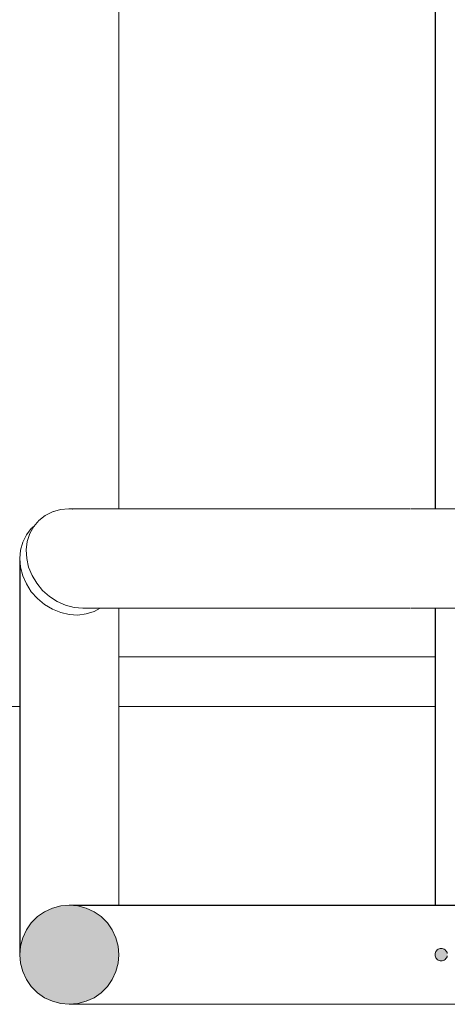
# Model space of a CAD drawing. Header units: millimetres. Extents: x -8078 to 241103, y -4319 to 602442.
# Tile 21 of 148: x 36610 to 36782, y 261512 to 261908. Entities that reach past the tile are written whole.
import ezdxf

# ---------------------------------------------------------------- set-up
doc = ezdxf.new("R2010")
doc.units = ezdxf.units.MM
doc.header["$MEASUREMENT"] = 0
doc.set_wipeout_variables(frame=1)
doc.linetypes.add('Wipeout_Contour', pattern=[1000, 0, -1000])
doc.layers.add('#podkład', color=252, linetype='Continuous')
doc.layers.add('- A - ocieplenie', color=7, linetype='Continuous')

# ---------------------------------------------------------------- blocks, each defined once
blk = doc.blocks.new('qqe433333')
at = {"linetype": 'Continuous', "lineweight": 0}
blk.add_hatch(color=252, dxfattribs=at).paths.add_polyline_path([(-2612.74, 682986.99), (-2612.31, 682987.03), (-2611.89, 682987.14), (-2611.49, 682987.33), (-2611.14, 682987.58), (-2610.83, 682987.89), (-2610.58, 682988.24), (-2610.39, 682988.64), (-2610.28, 682989.06), (-2610.24, 682989.49), (-2610.28, 682989.93), (-2610.39, 682990.35), (-2610.58, 682990.74), (-2610.83, 682991.1), (-2611.14, 682991.41), (-2611.49, 682991.66), (-2611.89, 682991.84), (-2612.31, 682991.95), (-2612.74, 682991.99), (-2613.18, 682991.95), (-2613.6, 682991.84), (-2613.99, 682991.66), (-2614.35, 682991.41), (-2614.66, 682991.1), (-2614.91, 682990.74), (-2615.09, 682990.35), (-2615.21, 682989.93), (-2615.24, 682989.49), (-2615.21, 682989.06), (-2615.09, 682988.64), (-2614.91, 682988.24), (-2614.66, 682987.89), (-2614.35, 682987.58), (-2613.99, 682987.33), (-2613.6, 682987.14), (-2613.18, 682987.03)])
at = {"color": 252, "linetype": 'Wipeout_Contour', "lineweight": 0, "ltscale": 1879763.440955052}
blk.add_wipeout([(-2760.67, 683129.41), (-1956, 683129.41), (-1959.36, 683130.31), (-2764.13, 683130.31)], dxfattribs=at)
at = {"color": 252, "linetype": 'Wipeout_Contour', "lineweight": 0, "ltscale": 1881249.767877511}
blk.add_wipeout([(-2759.12, 683009.49), (-2759.12, 683126.32), (-2762.6, 683126.51), (-2762.6, 683009.49)], dxfattribs=at)
at = {"color": 252, "linetype": 'Wipeout_Contour', "lineweight": 0, "ltscale": 11278488.60149294}
blk.add_wipeout([(-2490.48, 683129.1), (-2356.13, 683129.1), (-2356.16, 683129.12), (-2356.1, 683129.12), (-2355.93, 683129.1), (-2221.58, 683129.1), (-2221.6, 683129.12), (-2221.55, 683129.12), (-2221.38, 683129.1), (-2087.03, 683129.1), (-2087.05, 683129.12), (-2087, 683129.12), (-2086.83, 683129.1), (-1952.54, 683129.1), (-1956, 683129.41), (-2760.67, 683129.41), (-2757.18, 683129.1), (-2625.23, 683129.1), (-2625.26, 683129.12), (-2625.2, 683129.12), (-2625.03, 683129.1), (-2490.68, 683129.1), (-2490.71, 683129.12), (-2490.65, 683129.12)], dxfattribs=at)
at = {"color": 252, "linetype": 'Wipeout_Contour', "lineweight": 0, "ltscale": 1879777.516120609}
blk.add_wipeout([(-2764.13, 683130.31), (-1959.36, 683130.31), (-1962.51, 683131.78), (-2767.46, 683131.78)], dxfattribs=at)
at = {"color": 252, "linetype": 'Wipeout_Contour', "lineweight": 0, "ltscale": 1879791.319033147}
blk.add_wipeout([(-2767.46, 683131.78), (-1962.51, 683131.78), (-1965.35, 683133.78), (-2770.57, 683133.78)], dxfattribs=at)
at = {"color": 252, "linetype": 'Wipeout_Contour', "lineweight": 0, "ltscale": 1410591.235577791}
blk.add_wipeout([(-2625.2, 683129.12), (-2625.23, 683129.1), (-2625.03, 683129.1)], dxfattribs=at)
at = {"color": 252, "linetype": 'Wipeout_Contour', "lineweight": 0, "ltscale": 1880688.021779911}
blk.add_wipeout([(-2615.24, 683129.1), (-2615.24, 683009.49), (-2615.21, 683009.49), (-2615.21, 683129.1)], dxfattribs=at)
at = {"color": 252, "linetype": 'Wipeout_Contour', "lineweight": 0, "ltscale": 1880677.589414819}
blk.add_wipeout([(-2612.74, 683129.1), (-2612.74, 683009.49), (-2612.31, 683009.49), (-2612.31, 683129.1)], dxfattribs=at)
at = {"color": 252, "linetype": 'Wipeout_Contour', "lineweight": 0, "ltscale": 1879804.430320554}
blk.add_wipeout([(-2770.57, 683133.78), (-1965.35, 683133.78), (-1967.81, 683136.25), (-2773.35, 683136.25)], dxfattribs=at)
at = {"color": 252, "linetype": 'Wipeout_Contour', "lineweight": 0, "ltscale": 1410590.852874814}
blk.add_wipeout([(-2625.26, 683129.12), (-2625.23, 683129.1), (-2625.2, 683129.12)], dxfattribs=at)
at = {"color": 252, "linetype": 'Wipeout_Contour', "lineweight": 0, "ltscale": 1880679.267962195}
blk.add_wipeout([(-2613.18, 683129.1), (-2613.18, 683009.49), (-2612.74, 683009.49), (-2612.74, 683129.1)], dxfattribs=at)
at = {"color": 252, "linetype": 'Wipeout_Contour', "lineweight": 0, "ltscale": 1879816.451588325}
blk.add_wipeout([(-2775.73, 683139.1), (-2773.35, 683136.25), (-1967.81, 683136.25), (-1969.81, 683139.1)], dxfattribs=at)
at = {"color": 252, "linetype": 'Wipeout_Contour', "lineweight": 0, "ltscale": 1880687.730286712}
blk.add_wipeout([(-2615.21, 683129.1), (-2615.21, 683009.49), (-2615.09, 683009.49), (-2615.09, 683129.1)], dxfattribs=at)
at = {"color": 252, "linetype": 'Wipeout_Contour', "lineweight": 0, "ltscale": 1880675.936336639}
blk.add_wipeout([(-2612.31, 683129.1), (-2612.31, 683009.49), (-2611.89, 683009.49), (-2611.89, 683129.1)], dxfattribs=at)
at = {"color": 252, "linetype": 'Wipeout_Contour', "lineweight": 0, "ltscale": 1879827.017620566}
blk.add_wipeout([(-2775.73, 683139.1), (-1969.81, 683139.1), (-1971.27, 683142.26), (-2777.63, 683142.26)], dxfattribs=at)
at = {"color": 252, "linetype": 'Wipeout_Contour', "lineweight": 0, "ltscale": 1880687.156180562}
blk.add_wipeout([(-2615.09, 683129.1), (-2615.09, 683009.49), (-2614.91, 683009.49), (-2614.91, 683129.1)], dxfattribs=at)
at = {"color": 252, "linetype": 'Wipeout_Contour', "lineweight": 0, "ltscale": 1880674.359024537}
blk.add_wipeout([(-2611.89, 683129.1), (-2611.89, 683009.49), (-2611.49, 683009.49), (-2611.49, 683129.1)], dxfattribs=at)
at = {"color": 252, "linetype": 'Wipeout_Contour', "lineweight": 0, "ltscale": 1879835.807402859}
blk.add_wipeout([(-2777.63, 683142.26), (-1971.27, 683142.26), (-1972.17, 683145.63), (-2778.99, 683145.63)], dxfattribs=at)
at = {"color": 252, "linetype": 'Wipeout_Contour', "lineweight": 0, "ltscale": 1880686.316892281}
blk.add_wipeout([(-2614.91, 683129.1), (-2614.91, 683009.49), (-2614.66, 683009.49), (-2614.66, 683129.1)], dxfattribs=at)
at = {"color": 252, "linetype": 'Wipeout_Contour', "lineweight": 0, "ltscale": 1880672.905321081}
blk.add_wipeout([(-2611.49, 683129.1), (-2611.49, 683009.49), (-2611.14, 683009.49), (-2611.14, 683129.1)], dxfattribs=at)
at = {"color": 252, "linetype": 'Wipeout_Contour', "lineweight": 0, "ltscale": 1879842.553914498}
blk.add_wipeout([(-2778.99, 683145.63), (-1972.17, 683145.63), (-1972.48, 683149.1), (-2779.78, 683149.1)], dxfattribs=at)
at = {"color": 252, "linetype": 'Wipeout_Contour', "lineweight": 0, "ltscale": 1880685.237942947}
blk.add_wipeout([(-2614.66, 683129.1), (-2614.66, 683009.49), (-2614.35, 683009.49), (-2614.35, 683129.1)], dxfattribs=at)
at = {"color": 252, "linetype": 'Wipeout_Contour', "lineweight": 0, "ltscale": 1880671.619403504}
blk.add_wipeout([(-2611.14, 683129.1), (-2611.14, 683009.49), (-2610.83, 683009.49), (-2610.83, 683129.1)], dxfattribs=at)
at = {"color": 252, "linetype": 'Wipeout_Contour', "lineweight": 0, "ltscale": 1879847.052847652}
blk.add_wipeout([(-2779.78, 683149.1), (-1972.48, 683149.1), (-1972.17, 683152.58), (-2779.96, 683152.58)], dxfattribs=at)
at = {"color": 252, "linetype": 'Wipeout_Contour', "lineweight": 0, "ltscale": 1880683.952079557}
blk.add_wipeout([(-2614.35, 683129.1), (-2614.35, 683009.49), (-2613.99, 683009.49), (-2613.99, 683129.1)], dxfattribs=at)
at = {"color": 252, "linetype": 'Wipeout_Contour', "lineweight": 0, "ltscale": 1880670.540430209}
blk.add_wipeout([(-2610.83, 683129.1), (-2610.83, 683009.49), (-2610.58, 683009.49), (-2610.58, 683129.1)], dxfattribs=at)
at = {"color": 252, "linetype": 'Wipeout_Contour', "lineweight": 0, "ltscale": 1879849.166518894}
blk.add_wipeout([(-2779.96, 683152.58), (-1972.17, 683152.58), (-1971.27, 683155.94), (-2779.54, 683155.94)], dxfattribs=at)
at = {"color": 252, "linetype": 'Wipeout_Contour', "lineweight": 0, "ltscale": 1880682.498392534}
blk.add_wipeout([(-2613.99, 683129.1), (-2613.99, 683009.49), (-2613.6, 683009.49), (-2613.6, 683129.1)], dxfattribs=at)
at = {"color": 252, "linetype": 'Wipeout_Contour', "lineweight": 0, "ltscale": 1880669.701036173}
blk.add_wipeout([(-2610.58, 683129.1), (-2610.58, 683009.49), (-2610.39, 683009.49), (-2610.39, 683129.1)], dxfattribs=at)
at = {"color": 252, "linetype": 'Wipeout_Contour', "lineweight": 0, "ltscale": 1879848.830603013}
blk.add_wipeout([(-2778.52, 683159.1), (-2779.54, 683155.94), (-1971.27, 683155.94), (-1969.81, 683159.1)], dxfattribs=at)
at = {"color": 252, "linetype": 'Wipeout_Contour', "lineweight": 0, "ltscale": 1880680.921036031}
blk.add_wipeout([(-2613.6, 683129.1), (-2613.6, 683009.49), (-2613.18, 683009.49), (-2613.18, 683129.1)], dxfattribs=at)
at = {"color": 252, "linetype": 'Wipeout_Contour', "lineweight": 0, "ltscale": 1880669.127070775}
blk.add_wipeout([(-2610.39, 683129.1), (-2610.39, 683009.49), (-2610.28, 683009.49), (-2610.28, 683129.1)], dxfattribs=at)
at = {"color": 252, "linetype": 'Continuous', "lineweight": 13, "ltscale": 100}
blk.add_line((-2625.03, 683129.1), (-2490.68, 683129.1), dxfattribs=at)
at = {"color": 252, "linetype": 'Wipeout_Contour', "lineweight": 0, "ltscale": 1879846.055688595}
blk.add_wipeout([(-2778.52, 683159.1), (-1969.81, 683159.1), (-1967.81, 683161.96), (-2776.94, 683161.96)], dxfattribs=at)
at = {"color": 252, "linetype": 'Wipeout_Contour', "lineweight": 0, "ltscale": 1879840.926133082}
blk.add_wipeout([(-2776.94, 683161.96), (-1967.81, 683161.96), (-1965.35, 683164.42), (-2774.84, 683164.42)], dxfattribs=at)
at = {"color": 252, "linetype": 'Wipeout_Contour', "lineweight": 0, "ltscale": 1879833.597724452}
blk.add_wipeout([(-2774.84, 683164.42), (-1965.35, 683164.42), (-1962.51, 683166.42), (-2772.29, 683166.42)], dxfattribs=at)
at = {"color": 252, "linetype": 'Wipeout_Contour', "lineweight": 0, "ltscale": 15521300.22552962}
blk.add_wipeout([(-2759.12, 683126.32), (-2755.76, 683126.75), (-2752.6, 683127.77), (-2750.18, 683129.1), (-2757.18, 683129.1), (-2760.67, 683129.41), (-2764.13, 683130.31), (-2767.46, 683131.78), (-2770.57, 683133.78), (-2773.35, 683136.25), (-2775.73, 683139.1), (-2777.63, 683142.26), (-2778.99, 683145.63), (-2779.78, 683149.1), (-2779.96, 683152.58), (-2779.54, 683155.94), (-2778.52, 683159.1), (-2776.94, 683161.96), (-2776.77, 683162.15), (-2777.92, 683161.18), (-2779.92, 683158.63), (-2781.39, 683155.71), (-2782.29, 683152.5), (-2782.6, 683149.1), (-2782.29, 683145.62), (-2781.39, 683142.16), (-2779.92, 683138.83), (-2777.92, 683135.72), (-2775.45, 683132.94), (-2772.6, 683130.56), (-2769.44, 683128.66), (-2766.07, 683127.29), (-2762.6, 683126.51)], dxfattribs=at)
at = {"color": 252, "linetype": 'Wipeout_Contour', "lineweight": 0, "ltscale": 1879824.293128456}
blk.add_wipeout([(-2769.37, 683167.9), (-2772.29, 683166.42), (-1962.51, 683166.42), (-1959.36, 683167.9)], dxfattribs=at)
at = {"color": 252, "linetype": 'Wipeout_Contour', "lineweight": 0, "ltscale": 1881334.61264937}
blk.add_wipeout([(-2782.6, 682989.49), (-2782.29, 682992.97), (-2782.29, 683145.62), (-2782.6, 683149.1)], dxfattribs=at)
at = {"color": 252, "linetype": 'Wipeout_Contour', "lineweight": 0, "ltscale": 1881263.367870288}
blk.add_wipeout([(-2762.6, 683126.51), (-2766.07, 683127.29), (-2766.07, 683009.19), (-2762.6, 683009.49)], dxfattribs=at)
at = {"color": 252, "linetype": 'Wipeout_Contour', "lineweight": 0, "ltscale": 1881236.605004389}
blk.add_wipeout([(-2759.12, 683009.49), (-2755.76, 683009.49), (-2755.76, 683126.75), (-2759.12, 683126.32)], dxfattribs=at)
at = {"color": 252, "linetype": 'Continuous', "lineweight": 13, "ltscale": 100}
blk.add_line((-2762.6, 683126.51), (-2759.12, 683126.32), dxfattribs=at)
at = {"color": 252, "linetype": 'Wipeout_Contour', "lineweight": 0, "ltscale": 1879813.29505156}
blk.add_wipeout([(-2769.37, 683167.9), (-1959.36, 683167.9), (-1956, 683168.8), (-2766.16, 683168.8)], dxfattribs=at)
at = {"color": 252, "linetype": 'Wipeout_Contour', "lineweight": 0, "ltscale": 1881332.25270737}
blk.add_wipeout([(-2782.29, 682992.97), (-2781.39, 682996.33), (-2781.39, 683142.16), (-2782.29, 683145.62)], dxfattribs=at)
at = {"color": 252, "linetype": 'Wipeout_Contour', "lineweight": 0, "ltscale": 1881224.356556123}
blk.add_wipeout([(-2755.76, 683009.49), (-2752.6, 683009.49), (-2752.6, 683127.77), (-2755.76, 683126.75)], dxfattribs=at)
at = {"color": 252, "linetype": 'Continuous', "lineweight": 13, "ltscale": 100}
for p, q in [((-2778.99, 683145.63), (-2779.78, 683149.1)), ((-2760.67, 683129.41), (-2757.18, 683129.1)), ((-2759.12, 683126.32), (-2755.76, 683126.75))]:
    blk.add_line(p, q, dxfattribs=at)
at = {"color": 252, "linetype": 'Wipeout_Contour', "lineweight": 0, "ltscale": 13160094.76607654}
blk.add_wipeout([(-2766.16, 683168.8), (-1956, 683168.8), (-1952.54, 683169.1), (-2086.83, 683169.1), (-2087, 683169.09), (-2087.05, 683169.09), (-2087.03, 683169.1), (-2221.38, 683169.1), (-2221.55, 683169.09), (-2221.6, 683169.09), (-2221.58, 683169.1), (-2355.93, 683169.1), (-2356.1, 683169.09), (-2356.16, 683169.09), (-2356.13, 683169.1), (-2490.48, 683169.1), (-2490.65, 683169.09), (-2490.71, 683169.09), (-2490.68, 683169.1), (-2625.03, 683169.1), (-2625.2, 683169.09), (-2625.26, 683169.09), (-2625.23, 683169.1), (-2759.58, 683169.1), (-2761.07, 683168.95), (-2761.29, 683168.97), (-2761.19, 683169.1), (-2762.76, 683169.1)], dxfattribs=at)
at = {"color": 252, "linetype": 'Wipeout_Contour', "lineweight": 0, "ltscale": 1881327.589465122}
blk.add_wipeout([(-2781.39, 682996.33), (-2779.92, 682999.49), (-2779.92, 683138.83), (-2781.39, 683142.16)], dxfattribs=at)
at = {"color": 252, "linetype": 'Wipeout_Contour', "lineweight": 0, "ltscale": 2351530.645316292}
blk.add_wipeout([(-2752.6, 683127.77), (-2752.6, 683009.49), (-2749.74, 683009.49), (-2749.74, 683129.1), (-2750.18, 683129.1)], dxfattribs=at)
at = {"color": 252, "linetype": 'Continuous', "lineweight": 13, "ltscale": 100}
for p, q in [((-2781.39, 683142.16), (-2782.29, 683145.62)), ((-2777.63, 683142.26), (-2778.99, 683145.63)), ((-2755.76, 683126.75), (-2752.6, 683127.77))]:
    blk.add_line(p, q, dxfattribs=at)
at = {"color": 252, "linetype": 'Wipeout_Contour', "lineweight": 0, "ltscale": 2352345.130559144}
blk.add_wipeout([(-2766.07, 683168.81), (-2762.76, 683169.1), (-2762.6, 683169.1), (-2762.6, 684409.1), (-2766.07, 684409.41)], dxfattribs=at)
at = {"color": 252, "linetype": 'Wipeout_Contour', "lineweight": 0, "ltscale": 1881576.260584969}
blk.add_wipeout([(-2742.9, 683169.1), (-2742.6, 683169.1), (-2742.6, 683739.3), (-2742.9, 683739.6)], dxfattribs=at)
at = {"color": 252, "linetype": 'Wipeout_Contour', "lineweight": 0, "ltscale": 1881074.555675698}
blk.add_wipeout([(-2613.18, 683739.51), (-2613.18, 683169.1), (-2612.74, 683169.1), (-2612.74, 683739.52)], dxfattribs=at)
at = {"color": 252, "linetype": 'Wipeout_Contour', "lineweight": 0, "ltscale": 1881064.334122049}
blk.add_wipeout([(-2610.39, 683169.1), (-2610.28, 683169.1), (-2610.28, 683739.34), (-2610.39, 683739.37)], dxfattribs=at)
at = {"color": 252, "linetype": 'Wipeout_Contour', "lineweight": 0, "ltscale": 1410621.719641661}
blk.add_wipeout([(-2625.23, 683169.1), (-2625.2, 683169.09), (-2625.03, 683169.1)], dxfattribs=at)
at = {"color": 252, "linetype": 'Wipeout_Contour', "lineweight": 0, "ltscale": 1881320.764458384}
blk.add_wipeout([(-2779.92, 682999.49), (-2777.92, 683002.35), (-2777.92, 683135.72), (-2779.92, 683138.83)], dxfattribs=at)
at = {"color": 252, "linetype": 'Wipeout_Contour', "lineweight": 0, "ltscale": 1881203.382921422}
blk.add_wipeout([(-2749.74, 683129.1), (-2749.74, 683009.49), (-2747.28, 683009.49), (-2747.28, 683129.1)], dxfattribs=at)
at = {"color": 252, "linetype": 'Continuous', "lineweight": 13, "ltscale": 100}
for p, q in [((-2779.92, 683138.83), (-2781.39, 683142.16)), ((-2775.73, 683139.1), (-2777.63, 683142.26)), ((-2752.6, 683127.77), (-2750.18, 683129.1))]:
    blk.add_line(p, q, dxfattribs=at)
at = {"color": 252, "linetype": 'Wipeout_Contour', "lineweight": 0, "ltscale": 2822708.381750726}
blk.add_wipeout([(-2769.44, 684410.31), (-2769.44, 683167.86), (-2769.37, 683167.9), (-2766.16, 683168.8), (-2766.07, 683168.81), (-2766.07, 684409.41)], dxfattribs=at)
at = {"color": 252, "linetype": 'Wipeout_Contour', "lineweight": 0, "ltscale": 1881578.902673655}
blk.add_wipeout([(-2743.8, 683740.5), (-2743.8, 683169.1), (-2742.9, 683169.1), (-2742.9, 683739.6)], dxfattribs=at)
at = {"color": 252, "linetype": 'Wipeout_Contour', "lineweight": 0, "ltscale": 1881076.205042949}
blk.add_wipeout([(-2613.6, 683169.1), (-2613.18, 683169.1), (-2613.18, 683739.51), (-2613.6, 683739.5)], dxfattribs=at)
at = {"color": 252, "linetype": 'Wipeout_Contour', "lineweight": 0, "ltscale": 1881064.926651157}
blk.add_wipeout([(-2610.39, 683169.1), (-2610.39, 683739.37), (-2610.58, 683739.41), (-2610.58, 683169.1)], dxfattribs=at)
at = {"color": 252, "linetype": 'Wipeout_Contour', "lineweight": 0, "ltscale": 1410621.840622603}
blk.add_wipeout([(-2625.2, 683169.09), (-2625.23, 683169.1), (-2625.26, 683169.09)], dxfattribs=at)
at = {"color": 252, "linetype": 'Wipeout_Contour', "lineweight": 0, "ltscale": 1881311.985034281}
blk.add_wipeout([(-2777.92, 683135.72), (-2777.92, 683002.35), (-2775.45, 683004.81), (-2775.45, 683132.94)], dxfattribs=at)
at = {"color": 252, "linetype": 'Wipeout_Contour', "lineweight": 0, "ltscale": 1881194.751001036}
blk.add_wipeout([(-2747.28, 683129.1), (-2747.28, 683009.49), (-2745.28, 683009.49), (-2745.28, 683129.1)], dxfattribs=at)
at = {"color": 252, "linetype": 'Continuous', "lineweight": 13, "ltscale": 100}
for p, q in [((-2777.92, 683135.72), (-2779.92, 683138.83)), ((-2773.35, 683136.25), (-2775.73, 683139.1))]:
    blk.add_line(p, q, dxfattribs=at)
at = {"color": 252, "linetype": 'Wipeout_Contour', "lineweight": 0, "ltscale": 2352380.252143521}
blk.add_wipeout([(-2772.6, 683166.19), (-2772.29, 683166.42), (-2769.44, 683167.86), (-2769.44, 684410.31), (-2772.6, 684411.78)], dxfattribs=at)
at = {"color": 252, "linetype": 'Wipeout_Contour', "lineweight": 0, "ltscale": 1881584.106326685}
blk.add_wipeout([(-2745.28, 683169.1), (-2743.8, 683169.1), (-2743.8, 683740.5), (-2745.28, 683741.98)], dxfattribs=at)
at = {"color": 252, "linetype": 'Wipeout_Contour', "lineweight": 0, "ltscale": 1881077.775274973}
blk.add_wipeout([(-2613.99, 683169.1), (-2613.6, 683169.1), (-2613.6, 683739.5), (-2613.99, 683739.49)], dxfattribs=at)
at = {"color": 252, "linetype": 'Wipeout_Contour', "lineweight": 0, "ltscale": 1881065.782648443}
blk.add_wipeout([(-2610.83, 683169.1), (-2610.58, 683169.1), (-2610.58, 683739.41), (-2610.83, 683739.44)], dxfattribs=at)
at = {"color": 252, "linetype": 'Wipeout_Contour', "lineweight": 0, "ltscale": 1881301.517945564}
blk.add_wipeout([(-2775.45, 683004.81), (-2772.6, 683006.81), (-2772.6, 683130.56), (-2775.45, 683132.94)], dxfattribs=at)
at = {"color": 252, "linetype": 'Wipeout_Contour', "lineweight": 0, "ltscale": 1881188.036570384}
blk.add_wipeout([(-2745.28, 683009.49), (-2743.8, 683009.49), (-2743.8, 683129.1), (-2745.28, 683129.1)], dxfattribs=at)
at = {"color": 252, "linetype": 'Continuous', "lineweight": 13, "ltscale": 100}
for p, q in [((-2742.6, 683739.3), (-2742.6, 683169.1)), ((-2769.37, 683167.9), (-2766.16, 683168.8)), ((-2775.45, 683132.94), (-2777.92, 683135.72)), ((-2770.57, 683133.78), (-2773.35, 683136.25))]:
    blk.add_line(p, q, dxfattribs=at)
at = {"color": 252, "linetype": 'Wipeout_Contour', "lineweight": 0, "ltscale": 2352393.548323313}
blk.add_wipeout([(-2775.45, 683163.71), (-2774.84, 683164.42), (-2772.6, 683166.19), (-2772.6, 684411.78), (-2775.45, 684413.78)], dxfattribs=at)
at = {"color": 252, "linetype": 'Wipeout_Contour', "lineweight": 0, "ltscale": 1881591.713310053}
blk.add_wipeout([(-2747.28, 683169.1), (-2745.28, 683169.1), (-2745.28, 683741.98), (-2747.28, 683743.98)], dxfattribs=at)
at = {"color": 252, "linetype": 'Wipeout_Contour', "lineweight": 0, "ltscale": 1881079.218929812}
blk.add_wipeout([(-2614.35, 683169.1), (-2613.99, 683169.1), (-2613.99, 683739.49), (-2614.35, 683739.47)], dxfattribs=at)
at = {"color": 252, "linetype": 'Wipeout_Contour', "lineweight": 0, "ltscale": 1881066.876336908}
blk.add_wipeout([(-2610.83, 683169.1), (-2610.83, 683739.44), (-2611.14, 683739.47), (-2611.14, 683169.1)], dxfattribs=at)
at = {"color": 252, "linetype": 'Wipeout_Contour', "lineweight": 0, "ltscale": 1881289.681216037}
blk.add_wipeout([(-2772.6, 683130.56), (-2772.6, 683006.81), (-2769.44, 683008.29), (-2769.44, 683128.66)], dxfattribs=at)
at = {"color": 252, "linetype": 'Wipeout_Contour', "lineweight": 0, "ltscale": 1881183.443636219}
blk.add_wipeout([(-2743.8, 683009.49), (-2742.9, 683009.49), (-2742.9, 683129.1), (-2743.8, 683129.1)], dxfattribs=at)
at = {"color": 252, "linetype": 'Continuous', "lineweight": 13, "ltscale": 100}
for p, q in [((-2772.29, 683166.42), (-2769.37, 683167.9)), ((-2772.6, 683130.56), (-2775.45, 683132.94)), ((-2767.46, 683131.78), (-2770.57, 683133.78))]:
    blk.add_line(p, q, dxfattribs=at)
at = {"color": 252, "linetype": 'Wipeout_Contour', "lineweight": 0, "ltscale": 2352404.74711152}
blk.add_wipeout([(-2777.92, 683161.18), (-2776.77, 683162.15), (-2775.45, 683163.71), (-2775.45, 684413.78), (-2777.92, 684416.25)], dxfattribs=at)
at = {"color": 252, "linetype": 'Wipeout_Contour', "lineweight": 0, "ltscale": 1881601.492626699}
blk.add_wipeout([(-2749.74, 683746.44), (-2749.74, 683169.1), (-2747.28, 683169.1), (-2747.28, 683743.98)], dxfattribs=at)
at = {"color": 252, "linetype": 'Wipeout_Contour', "lineweight": 0, "ltscale": 1881080.491933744}
blk.add_wipeout([(-2614.66, 683169.1), (-2614.35, 683169.1), (-2614.35, 683739.47), (-2614.66, 683739.44)], dxfattribs=at)
at = {"color": 252, "linetype": 'Wipeout_Contour', "lineweight": 0, "ltscale": 1881068.174633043}
blk.add_wipeout([(-2611.49, 683169.1), (-2611.14, 683169.1), (-2611.14, 683739.47), (-2611.49, 683739.49)], dxfattribs=at)
at = {"color": 252, "linetype": 'Wipeout_Contour', "lineweight": 0, "ltscale": 1881276.834386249}
blk.add_wipeout([(-2766.07, 683127.29), (-2769.44, 683128.66), (-2769.44, 683008.29), (-2766.07, 683009.19)], dxfattribs=at)
at = {"color": 252, "linetype": 'Wipeout_Contour', "lineweight": 0, "ltscale": 1881181.111747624}
blk.add_wipeout([(-2742.9, 683009.49), (-2742.6, 683009.49), (-2742.6, 683129.1), (-2742.9, 683129.1)], dxfattribs=at)
at = {"linetype": 'Continuous', "lineweight": 0}
blk.add_hatch(color=252, dxfattribs=at).paths.add_polyline_path([(-2762.6, 682969.49), (-2759.12, 682969.8), (-2755.76, 682970.7), (-2752.6, 682972.17), (-2749.74, 682974.17), (-2747.28, 682976.64), (-2745.28, 682979.49), (-2743.8, 682982.65), (-2742.9, 682986.02), (-2742.6, 682989.49), (-2742.9, 682992.97), (-2743.8, 682996.33), (-2745.28, 682999.49), (-2747.28, 683002.35), (-2749.74, 683004.81), (-2752.6, 683006.81), (-2755.76, 683008.29), (-2759.12, 683009.19), (-2762.6, 683009.49), (-2766.07, 683009.19), (-2769.44, 683008.29), (-2772.6, 683006.81), (-2775.45, 683004.81), (-2777.92, 683002.35), (-2779.92, 682999.49), (-2781.39, 682996.33), (-2782.29, 682992.97), (-2782.6, 682989.49), (-2782.29, 682986.02), (-2781.39, 682982.65), (-2779.92, 682979.49), (-2777.92, 682976.64), (-2775.45, 682974.17), (-2772.6, 682972.17), (-2769.44, 682970.7), (-2766.07, 682969.8)])
at = {"color": 252, "linetype": 'Continuous', "lineweight": 13, "ltscale": 100}
for p, q in [((-2774.84, 683164.42), (-2772.29, 683166.42)), ((-2764.13, 683130.31), (-2767.46, 683131.78)), ((-2769.44, 683128.66), (-2772.6, 683130.56)), ((-2766.07, 683127.29), (-2769.44, 683128.66)), ((-2760.67, 683129.41), (-2764.13, 683130.31)), ((-2757.18, 683129.1), (-2625.23, 683129.1)), ((-2762.6, 683126.51), (-2766.07, 683127.29))]:
    blk.add_line(p, q, dxfattribs=at)
at = {"color": 252, "linetype": 'Wipeout_Contour', "lineweight": 0, "ltscale": 1882061.344519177}
blk.add_wipeout([(-2779.92, 683158.63), (-2777.92, 683161.18), (-2777.92, 684416.25), (-2779.92, 684419.1)], dxfattribs=at)
at = {"color": 252, "linetype": 'Wipeout_Contour', "lineweight": 0, "ltscale": 1881613.147134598}
blk.add_wipeout([(-2752.6, 683169.1), (-2749.74, 683169.1), (-2749.74, 683746.44), (-2752.6, 683749.3)], dxfattribs=at)
at = {"color": 252, "linetype": 'Wipeout_Contour', "lineweight": 0, "ltscale": 1881081.555706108}
blk.add_wipeout([(-2614.66, 683169.1), (-2614.66, 683739.44), (-2614.91, 683739.41), (-2614.91, 683169.1)], dxfattribs=at)
at = {"color": 252, "linetype": 'Wipeout_Contour', "lineweight": 0, "ltscale": 1881069.637673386}
blk.add_wipeout([(-2611.89, 683169.1), (-2611.49, 683169.1), (-2611.49, 683739.49), (-2611.89, 683739.5)], dxfattribs=at)
at = {"color": 252, "linetype": 'Wipeout_Contour', "lineweight": 0, "ltscale": 1880956.759830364}
blk.add_wipeout([(-2742.6, 683089.49), (-2615.24, 683089.49), (-2615.24, 683092.97), (-2742.6, 683092.97)], dxfattribs=at)
at = {"color": 252, "linetype": 'Continuous', "lineweight": 13, "ltscale": 100}
for p, q in [((-2776.94, 683161.96), (-2774.84, 683164.42)), ((-2777.92, 683161.18), (-2776.77, 683162.15))]:
    blk.add_line(p, q, dxfattribs=at)
at = {"color": 252, "linetype": 'Wipeout_Contour', "lineweight": 0, "ltscale": 1882068.210549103}
blk.add_wipeout([(-2781.39, 683155.71), (-2779.92, 683158.63), (-2779.92, 684419.1), (-2781.39, 684422.26)], dxfattribs=at)
at = {"color": 252, "linetype": 'Wipeout_Contour', "lineweight": 0, "ltscale": 1881626.322712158}
blk.add_wipeout([(-2755.76, 683169.1), (-2752.6, 683169.1), (-2752.6, 683749.3), (-2755.76, 683752.46)], dxfattribs=at)
at = {"color": 252, "linetype": 'Wipeout_Contour', "lineweight": 0, "ltscale": 1881082.377783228}
blk.add_wipeout([(-2614.91, 683169.1), (-2614.91, 683739.41), (-2615.09, 683739.37), (-2615.09, 683169.1)], dxfattribs=at)
at = {"color": 252, "linetype": 'Wipeout_Contour', "lineweight": 0, "ltscale": 1881071.221464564}
blk.add_wipeout([(-2612.31, 683169.1), (-2611.89, 683169.1), (-2611.89, 683739.5), (-2612.31, 683739.51)], dxfattribs=at)
at = {"color": 252, "linetype": 'Wipeout_Contour', "lineweight": 0, "ltscale": 1880960.263510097}
blk.add_wipeout([(-2615.24, 683092.97), (-2615.24, 683096.33), (-2742.6, 683096.33), (-2742.6, 683092.97)], dxfattribs=at)
at = {"color": 252, "linetype": 'Wipeout_Contour', "lineweight": 0, "ltscale": 19743224.55348476}
blk.add_wipeout([(-2610.28, 682989.93), (-2610.24, 682989.49), (-2465.1, 682989.49), (-2465.06, 682989.93), (-2464.95, 682990.35), (-2464.76, 682990.74), (-2464.51, 682991.1), (-2464.2, 682991.41), (-2463.85, 682991.66), (-2463.45, 682991.84), (-2463.03, 682991.95), (-2462.6, 682991.99), (-2462.16, 682991.95), (-2461.74, 682991.84), (-2461.35, 682991.66), (-2460.99, 682991.41), (-2460.68, 682991.1), (-2460.43, 682990.74), (-2460.25, 682990.35), (-2460.13, 682989.93), (-2460.1, 682989.49), (-2327.6, 682989.49), (-2327.29, 682992.97), (-2742.9, 682992.97), (-2742.6, 682989.49), (-2615.24, 682989.49), (-2615.21, 682989.93), (-2615.09, 682990.35), (-2614.91, 682990.74), (-2614.66, 682991.1), (-2614.35, 682991.41), (-2613.99, 682991.66), (-2613.6, 682991.84), (-2613.18, 682991.95), (-2612.74, 682991.99), (-2612.31, 682991.95), (-2611.89, 682991.84), (-2611.49, 682991.66), (-2611.14, 682991.41), (-2610.83, 682991.1), (-2610.58, 682990.74), (-2610.39, 682990.35)], dxfattribs=at)
at = {"color": 252, "linetype": 'Wipeout_Contour', "lineweight": 0, "ltscale": 1880276.141380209}
blk.add_wipeout([(-2762.6, 682969.49), (-2307.6, 682969.49), (-2311.07, 682969.8), (-2759.12, 682969.8)], dxfattribs=at)
at = {"color": 252, "linetype": 'Continuous', "lineweight": 13, "ltscale": 100}
blk.add_line((-2778.52, 683159.1), (-2776.94, 683161.96), dxfattribs=at)
at = {"color": 252, "linetype": 'Wipeout_Contour', "lineweight": 0, "ltscale": 1882072.919387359}
blk.add_wipeout([(-2782.29, 684425.63), (-2782.29, 683152.5), (-2781.39, 683155.71), (-2781.39, 684422.26)], dxfattribs=at)
at = {"color": 252, "linetype": 'Wipeout_Contour', "lineweight": 0, "ltscale": 1881640.618969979}
blk.add_wipeout([(-2755.76, 683169.1), (-2755.76, 683752.46), (-2759.12, 683755.82), (-2759.12, 683169.1)], dxfattribs=at)
at = {"color": 252, "linetype": 'Wipeout_Contour', "lineweight": 0, "ltscale": 1881082.933471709}
blk.add_wipeout([(-2615.21, 683169.1), (-2615.09, 683169.1), (-2615.09, 683739.37), (-2615.21, 683739.34)], dxfattribs=at)
at = {"color": 252, "linetype": 'Wipeout_Contour', "lineweight": 0, "ltscale": 1881072.877386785}
blk.add_wipeout([(-2612.74, 683739.52), (-2612.74, 683169.1), (-2612.31, 683169.1), (-2612.31, 683739.51)], dxfattribs=at)
at = {"color": 252, "linetype": 'Wipeout_Contour', "lineweight": 0, "ltscale": 1880963.606777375}
blk.add_wipeout([(-2742.6, 683096.33), (-2615.24, 683096.33), (-2615.24, 683099.49), (-2742.6, 683099.49)], dxfattribs=at)
at = {"color": 252, "linetype": 'Wipeout_Contour', "lineweight": 0, "ltscale": 1880301.739939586}
blk.add_wipeout([(-2327.29, 682992.97), (-2326.39, 682996.33), (-2743.8, 682996.33), (-2742.9, 682992.97)], dxfattribs=at)
at = {"color": 252, "linetype": 'Wipeout_Contour', "lineweight": 0, "ltscale": 1880276.758372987}
blk.add_wipeout([(-2755.76, 682970.7), (-2759.12, 682969.8), (-2311.07, 682969.8), (-2314.44, 682970.7)], dxfattribs=at)
at = {"color": 252, "linetype": 'Continuous', "lineweight": 13, "ltscale": 100}
for p, q in [((-2779.92, 683158.63), (-2777.92, 683161.18)), ((-2779.96, 683152.58), (-2779.54, 683155.94)), ((-2779.54, 683155.94), (-2778.52, 683159.1)), ((-2779.78, 683149.1), (-2779.96, 683152.58))]:
    blk.add_line(p, q, dxfattribs=at)
at = {"color": 252, "linetype": 'Wipeout_Contour', "lineweight": 0, "ltscale": 1882075.327843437}
blk.add_wipeout([(-2782.6, 683149.1), (-2782.29, 683152.5), (-2782.29, 684425.63), (-2782.6, 684429.1)], dxfattribs=at)
at = {"color": 252, "linetype": 'Wipeout_Contour', "lineweight": 0, "ltscale": 1881655.601551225}
blk.add_wipeout([(-2762.6, 683169.1), (-2759.12, 683169.1), (-2759.12, 683755.82), (-2762.6, 683759.3)], dxfattribs=at)
at = {"color": 252, "linetype": 'Wipeout_Contour', "lineweight": 0, "ltscale": 1881083.205663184}
blk.add_wipeout([(-2615.24, 683739.3), (-2615.24, 683169.1), (-2615.21, 683169.1), (-2615.21, 683739.34)], dxfattribs=at)
at = {"color": 252, "linetype": 'Wipeout_Contour', "lineweight": 0, "ltscale": 1880966.68802019}
blk.add_wipeout([(-2742.6, 683102.35), (-2742.6, 683099.49), (-2615.24, 683099.49), (-2615.24, 683102.35)], dxfattribs=at)
at = {"color": 252, "linetype": 'Wipeout_Contour', "lineweight": 0, "ltscale": 1880305.08174616}
blk.add_wipeout([(-2326.39, 682996.33), (-2324.92, 682999.49), (-2745.28, 682999.49), (-2743.8, 682996.33)], dxfattribs=at)
at = {"color": 252, "linetype": 'Wipeout_Contour', "lineweight": 0, "ltscale": 1880277.974000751}
blk.add_wipeout([(-2314.44, 682970.7), (-2317.6, 682972.17), (-2752.6, 682972.17), (-2755.76, 682970.7)], dxfattribs=at)
at = {"color": 252, "linetype": 'Continuous', "lineweight": 13, "ltscale": 100}
for p, q in [((-2615.24, 683739.3), (-2615.24, 683169.1)), ((-2625.03, 683169.1), (-2490.68, 683169.1)), ((-2782.29, 683152.5), (-2781.39, 683155.71)), ((-2781.39, 683155.71), (-2779.92, 683158.63)), ((-2782.6, 683149.1), (-2782.29, 683152.5)), ((-2782.29, 683145.62), (-2782.6, 683149.1))]:
    blk.add_line(p, q, dxfattribs=at)
at = {"color": 252, "linetype": 'Wipeout_Contour', "lineweight": 0, "ltscale": 1411014.556807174}
blk.add_wipeout([(-2761.19, 683169.1), (-2761.07, 683168.95), (-2759.58, 683169.1)], dxfattribs=at)
at = {"color": 252, "linetype": 'Wipeout_Contour', "lineweight": 0, "ltscale": 1880969.413595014}
blk.add_wipeout([(-2615.24, 683102.35), (-2615.24, 683104.81), (-2742.6, 683104.81), (-2742.6, 683102.35)], dxfattribs=at)
at = {"color": 252, "linetype": 'Wipeout_Contour', "lineweight": 0, "ltscale": 1880308.161720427}
blk.add_wipeout([(-2745.28, 682999.49), (-2324.92, 682999.49), (-2322.92, 683002.35), (-2747.28, 683002.35)], dxfattribs=at)
at = {"color": 252, "linetype": 'Wipeout_Contour', "lineweight": 0, "ltscale": 1880279.751379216}
blk.add_wipeout([(-2749.74, 682974.17), (-2752.6, 682972.17), (-2317.6, 682972.17), (-2320.45, 682974.17)], dxfattribs=at)
at = {"color": 252, "linetype": 'Wipeout_Contour', "lineweight": 0, "ltscale": 1411016.022382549}
blk.add_wipeout([(-2761.07, 683168.95), (-2761.19, 683169.1), (-2761.29, 683168.97)], dxfattribs=at)
at = {"color": 252, "linetype": 'Wipeout_Contour', "lineweight": 0, "ltscale": 1880971.700660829}
blk.add_wipeout([(-2615.24, 683104.81), (-2615.24, 683106.81), (-2742.6, 683106.81), (-2742.6, 683104.81)], dxfattribs=at)
at = {"color": 252, "linetype": 'Wipeout_Contour', "lineweight": 0, "ltscale": 1880310.886255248}
blk.add_wipeout([(-2322.92, 683002.35), (-2320.45, 683004.81), (-2749.74, 683004.81), (-2747.28, 683002.35)], dxfattribs=at)
at = {"color": 252, "linetype": 'Wipeout_Contour', "lineweight": 0, "ltscale": 1880282.036497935}
blk.add_wipeout([(-2747.28, 682976.64), (-2749.74, 682974.17), (-2320.45, 682974.17), (-2322.92, 682976.64)], dxfattribs=at)
at = {"color": 252, "linetype": 'Continuous', "lineweight": 13, "ltscale": 100}
for p, q in [((-2766.16, 683168.8), (-2762.76, 683169.1)), ((-2762.76, 683169.1), (-2761.19, 683169.1)), ((-2761.19, 683169.1), (-2761.29, 683168.97)), ((-2761.07, 683168.95), (-2761.19, 683169.1)), ((-2759.58, 683169.1), (-2761.19, 683169.1)), ((-2759.58, 683169.1), (-2625.23, 683169.1))]:
    blk.add_line(p, q, dxfattribs=at)
at = {"color": 252, "linetype": 'Wipeout_Contour', "lineweight": 0, "ltscale": 1880973.479725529}
blk.add_wipeout([(-2742.6, 683108.29), (-2742.6, 683106.81), (-2615.24, 683106.81), (-2615.24, 683108.29)], dxfattribs=at)
at = {"color": 252, "linetype": 'Wipeout_Contour', "lineweight": 0, "ltscale": 1880313.172550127}
blk.add_wipeout([(-2752.6, 683006.81), (-2749.74, 683004.81), (-2320.45, 683004.81), (-2317.6, 683006.81)], dxfattribs=at)
at = {"color": 252, "linetype": 'Wipeout_Contour', "lineweight": 0, "ltscale": 1880284.759966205}
blk.add_wipeout([(-2745.28, 682979.49), (-2747.28, 682976.64), (-2322.92, 682976.64), (-2324.92, 682979.49)], dxfattribs=at)
at = {"color": 252, "linetype": 'Wipeout_Contour', "lineweight": 0, "ltscale": 1880974.696682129}
blk.add_wipeout([(-2615.24, 683108.29), (-2615.24, 683109.19), (-2742.6, 683109.19), (-2742.6, 683108.29)], dxfattribs=at)
at = {"color": 252, "linetype": 'Wipeout_Contour', "lineweight": 0, "ltscale": 1880314.951109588}
blk.add_wipeout([(-2317.6, 683006.81), (-2314.44, 683008.29), (-2755.76, 683008.29), (-2752.6, 683006.81)], dxfattribs=at)
at = {"color": 252, "linetype": 'Wipeout_Contour', "lineweight": 0, "ltscale": 1880287.839038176}
blk.add_wipeout([(-2745.28, 682979.49), (-2324.92, 682979.49), (-2326.39, 682982.65), (-2743.8, 682982.65)], dxfattribs=at)
at = {"color": 252, "linetype": 'Wipeout_Contour', "lineweight": 0, "ltscale": 1880975.314576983}
blk.add_wipeout([(-2615.24, 683109.19), (-2615.24, 683109.49), (-2742.6, 683109.49), (-2742.6, 683109.19)], dxfattribs=at)
at = {"color": 252, "linetype": 'Wipeout_Contour', "lineweight": 0, "ltscale": 1880316.16787644}
blk.add_wipeout([(-2759.12, 683009.19), (-2755.76, 683008.29), (-2314.44, 683008.29), (-2311.07, 683009.19)], dxfattribs=at)
at = {"color": 252, "linetype": 'Wipeout_Contour', "lineweight": 0, "ltscale": 1880291.180193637}
blk.add_wipeout([(-2326.39, 682982.65), (-2327.29, 682986.02), (-2742.9, 682986.02), (-2743.8, 682982.65)], dxfattribs=at)
at = {"color": 252, "linetype": 'Continuous', "lineweight": 13, "ltscale": 100}
blk.add_line((-2615.24, 683109.49), (-2742.6, 683109.49), dxfattribs=at)
at = {"color": 252, "linetype": 'Wipeout_Contour', "lineweight": 0, "ltscale": 1880316.785856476}
blk.add_wipeout([(-2762.6, 683009.49), (-2759.12, 683009.19), (-2311.07, 683009.19), (-2307.6, 683009.49)], dxfattribs=at)
at = {"color": 252, "linetype": 'Wipeout_Contour', "lineweight": 0, "ltscale": 19743190.43744629}
blk.add_wipeout([(-2327.29, 682986.02), (-2327.6, 682989.49), (-2460.1, 682989.49), (-2460.13, 682989.06), (-2460.25, 682988.64), (-2460.43, 682988.24), (-2460.68, 682987.89), (-2460.99, 682987.58), (-2461.35, 682987.33), (-2461.74, 682987.14), (-2462.16, 682987.03), (-2462.6, 682986.99), (-2463.03, 682987.03), (-2463.45, 682987.14), (-2463.85, 682987.33), (-2464.2, 682987.58), (-2464.51, 682987.89), (-2464.76, 682988.24), (-2464.95, 682988.64), (-2465.06, 682989.06), (-2465.1, 682989.49), (-2610.24, 682989.49), (-2610.28, 682989.06), (-2610.39, 682988.64), (-2610.58, 682988.24), (-2610.83, 682987.89), (-2611.14, 682987.58), (-2611.49, 682987.33), (-2611.89, 682987.14), (-2612.31, 682987.03), (-2612.74, 682986.99), (-2613.18, 682987.03), (-2613.6, 682987.14), (-2613.99, 682987.33), (-2614.35, 682987.58), (-2614.66, 682987.89), (-2614.91, 682988.24), (-2615.09, 682988.64), (-2615.21, 682989.06), (-2615.24, 682989.49), (-2742.6, 682989.49), (-2742.9, 682986.02)], dxfattribs=at)
at = {"color": 252, "linetype": 'Continuous', "lineweight": 13, "ltscale": 100, "flags": 128}
blk.add_lwpolyline([(-2610.28, 682989.93), (-2610.39, 682990.35), (-2610.58, 682990.74), (-2610.83, 682991.1), (-2611.14, 682991.41), (-2611.49, 682991.66), (-2611.89, 682991.84), (-2612.31, 682991.95), (-2612.74, 682991.99), (-2613.18, 682991.95), (-2613.6, 682991.84), (-2613.99, 682991.66), (-2614.35, 682991.41), (-2614.66, 682991.1), (-2614.91, 682990.74), (-2615.09, 682990.35), (-2615.21, 682989.93), (-2615.24, 682989.49), (-2615.21, 682989.06), (-2615.09, 682988.64), (-2614.91, 682988.24), (-2614.66, 682987.89), (-2614.35, 682987.58), (-2613.99, 682987.33), (-2613.6, 682987.14), (-2613.18, 682987.03), (-2612.74, 682986.99), (-2612.31, 682987.03), (-2611.89, 682987.14), (-2611.49, 682987.33), (-2611.14, 682987.58), (-2610.83, 682987.89), (-2610.58, 682988.24), (-2610.39, 682988.64), (-2610.28, 682989.06)], dxfattribs=at)
at = {"color": 252, "linetype": 'Wipeout_Contour', "lineweight": 0, "ltscale": 6115925.88415517}
blk.add_wipeout([(-3772.6, 683089.49), (-3772.6, 682969.49), (-2762.6, 682969.49), (-2766.07, 682969.8), (-2769.44, 682970.7), (-2772.6, 682972.17), (-2775.45, 682974.17), (-2777.92, 682976.64), (-2779.92, 682979.49), (-2781.39, 682982.65), (-2782.29, 682986.02), (-2782.6, 682989.49), (-2782.6, 683089.49)], dxfattribs=at).dxf.layer = '- A - ocieplenie'
at = {"color": 252, "linetype": 'Wipeout_Contour', "lineweight": 0, "ltscale": 1880914.018417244}
blk.add_wipeout([(-2742.6, 683009.49), (-2615.24, 683009.49), (-2615.24, 683089.49), (-2742.6, 683089.49)], dxfattribs=at).dxf.layer = '- A - ocieplenie'
at = {"layer": '- A - ocieplenie', "color": 252, "linetype": 'Continuous', "lineweight": 20, "ltscale": 100}
for p, q in [((-3772.6, 683089.49), (-2782.6, 683089.49)), ((-2742.6, 683089.49), (-2615.24, 683089.49))]:
    blk.add_line(p, q, dxfattribs=at)
at = {"color": 252, "linetype": 'Continuous', "lineweight": 13, "ltscale": 100}
for p, q in [((-2782.6, 682989.49), (-2782.6, 683149.1)), ((-2742.6, 683009.49), (-2742.6, 683129.1)), ((-2615.24, 683009.49), (-2615.24, 683129.1)), ((-1682.6, 683009.49), (-2762.6, 683009.49)), ((-1682.6, 682969.49), (-2762.6, 682969.49))]:
    blk.add_line(p, q, dxfattribs=at)
at = {"color": 252, "linetype": 'Continuous', "lineweight": 13, "ltscale": 100, "flags": 128}
blk.add_lwpolyline([(-2762.6, 682969.49), (-2759.12, 682969.8), (-2755.76, 682970.7), (-2752.6, 682972.17), (-2749.74, 682974.17), (-2747.28, 682976.64), (-2745.28, 682979.49), (-2743.8, 682982.65), (-2742.9, 682986.02), (-2742.6, 682989.49), (-2742.9, 682992.97), (-2743.8, 682996.33), (-2745.28, 682999.49), (-2747.28, 683002.35), (-2749.74, 683004.81), (-2752.6, 683006.81), (-2755.76, 683008.29), (-2759.12, 683009.19), (-2762.6, 683009.49), (-2766.07, 683009.19), (-2769.44, 683008.29), (-2772.6, 683006.81), (-2775.45, 683004.81), (-2777.92, 683002.35), (-2779.92, 682999.49), (-2781.39, 682996.33), (-2782.29, 682992.97), (-2782.6, 682989.49), (-2782.29, 682986.02), (-2781.39, 682982.65), (-2779.92, 682979.49), (-2777.92, 682976.64), (-2775.45, 682974.17), (-2772.6, 682972.17), (-2769.44, 682970.7), (-2766.07, 682969.8)], close=True, dxfattribs=at)

msp = doc.modelspace()

# ---------------------------------------------------------------- block references
at = {"layer": '#podkład'}
msp.add_blockref('qqe433333', (39392.7, -421457.7), dxfattribs=at)

doc.saveas('drawing.dxf')
